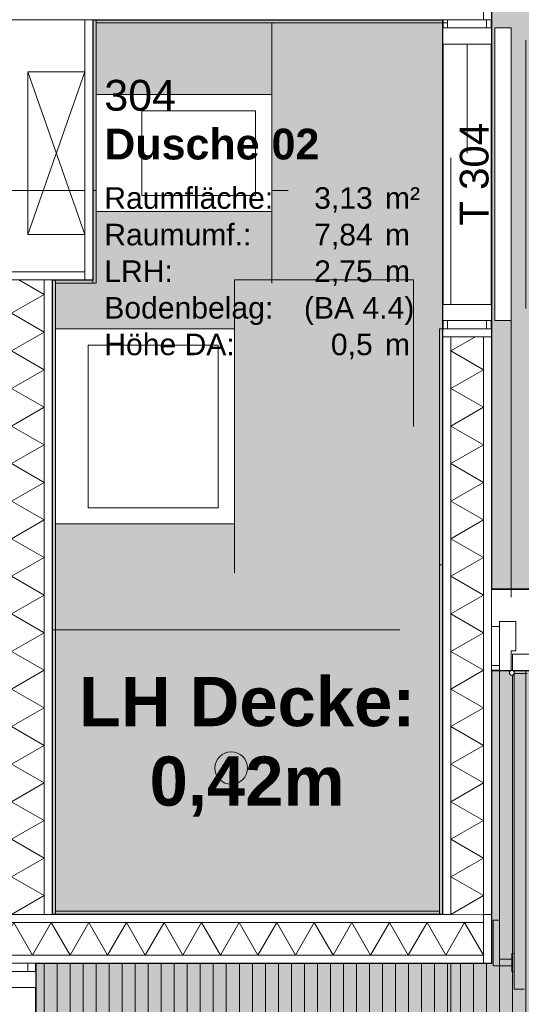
# Model space of a CAD drawing. Header units: metres. Extents: x -49 to 152, y -127 to 99.
# Tile 120 of 177: x -13.47 to -11.93, y -6.55 to -3.52. Entities that reach past the tile are written whole.
import ezdxf
from ezdxf.enums import TextEntityAlignment as Align

# ---------------------------------------------------------------- set-up
doc = ezdxf.new("R2010")
doc.units = ezdxf.units.M
for name, pattern in [('Achsen 01', [5.291531, 3.175, -1.058062, 0.352704, -0.705764]), ('gestrichelt - 01', [2, 1, -1]), ('Raster 01', [2, 1, -1])]:
    doc.linetypes.add(name, pattern=pattern)
for name, color, linetype, lineweight in [('024_Fliesen_Plattenarbeiten-340 Fliesen', 7, 'Continuous', 9), ('027_Tischlerarbeiten-340 Innentüren', 7, 'Continuous', 9), ('031_Metallbauarbeiten-340 Innentüren _ Elemente', 7, 'Continuous', 9), ('039_Trockenbauarbeiten-340 Gipskarton', 7, 'Continuous', 9), ('_1.35m (3D)', 7, 'Continuous', 9), ('_GRU (2D)', 7, 'Continuous', 9), ('_OG 3 (2D)', 7, 'Continuous', 9), ('_OG 3 - DS (2D)', 7, 'Continuous', 9), ('AV1-Stempel-Raumstempel', 7, 'Continuous', 9), ('Keine', 7, 'Continuous', 9)]:
    doc.layers.add(name, color=color, linetype=linetype, lineweight=lineweight)
for name, color, linetype, lineweight, true_color in [('031_Metallbauarbeiten-350 Lamellendecke DS', 7, 'Continuous', 35, 0x666666), ('039_Trockenbauarbeiten-340 Dämmung', 7, 'Continuous', 9, 0xc0c0c0), ('039_Trockenbauarbeiten-350 Deckenspiegel', 7, 'Continuous', 35, 0x008011), ('045_Sanitärausstattung-allg.', 9, 'Continuous', 9, 0x808080), ('AV1-Achsen', 1, 'Achsen 01', 18, 0xff0000), ('AV1-Raster', 7, 'Raster 01', 9, 0xa6a6a6), ('AV1-Stempel-Türnummern', 7, 'Continuous', 100, 0x02abea)]:
    doc.layers.add(name, color=color, linetype=linetype, lineweight=lineweight, true_color=true_color)
doc.styles.add('Arial', font='arial.ttf')
doc.styles.add('Arial (bold)', font='arialbd.ttf')

# ---------------------------------------------------------------- blocks, each defined once
blk = doc.blocks.new('Group-4')
at = {"layer": 'AV1-Raster'}
for p, q in [((-12.15, -22.95), (-12.15, 1.35)), ((1.35, -4.05), (-40.5, -4.05)), ((1.35, -5.4), (-40.5, -5.4))]:
    blk.add_line(p, q, dxfattribs=at)
blk = doc.blocks.new('1.35m (3D)')
at = {"layer": 'AV1-Raster', "color": 7}
blk.add_blockref('Group-4', (0, 0), dxfattribs=at)
blk = doc.blocks.new('OG 3 - DS (2D)')
at = {"layer": '031_Metallbauarbeiten-350 Lamellendecke DS', "linetype": 'Continuous', "lineweight": 0, "transparency": 33554483}
blk.add_hatch(color=55, dxfattribs=at).paths.add_polyline_path([(-10.925, -3.375), (-12.025, -3.375), (-12.025, -5.275), (-10.925, -5.275)])
at = {"layer": '031_Metallbauarbeiten-350 Lamellendecke DS', "linetype": 'Continuous', "lineweight": 0, "transparency": 33554508}
blk.add_hatch(color=254, dxfattribs=at).paths.add_polyline_path([(-4.175, -6.425), (-1.225, -6.425), (-1.225, -5.525), (-0.125, -5.525), (-0.125, -7.975), (-13.425, -7.975), (-13.425, -6.425), (-12.025, -6.425), (-12.025, -5.525), (-9.575, -5.525), (-9.575, -6.425), (-6.625, -6.425), (-6.625, -5.525), (-4.175, -5.525)])
at = {"layer": '031_Metallbauarbeiten-350 Lamellendecke DS', "linetype": 'Continuous', "lineweight": 9, "transparency": 33554508}
h = blk.add_hatch(dxfattribs=at)
h.set_pattern_fill('Lamellendecke', color=252, style=0, pattern_type=2)
h.set_pattern_definition([(90, (0, 0), (0.04, 0), [])])
h.paths.add_polyline_path([(-4.175, -6.425), (-1.225, -6.425), (-1.225, -5.525), (-0.125, -5.525), (-0.125, -7.975), (-13.425, -7.975), (-13.425, -6.425), (-12.025, -6.425), (-12.025, -5.525), (-9.575, -5.525), (-9.575, -6.425), (-6.625, -6.425), (-6.625, -5.525), (-4.175, -5.525)])
at = {"layer": '039_Trockenbauarbeiten-350 Deckenspiegel', "linetype": 'Continuous', "lineweight": 0, "transparency": 33554483}
for points in [[(-12.025, -3.375), (-10.925, -3.375), (-10.925, -5.275), (-12.025, -5.275)], [(-13.375, -4.325), (-13.375, -6.275), (-12.175, -6.275), (-12.175, -3.525), (-13.25, -3.525), (-13.25, -4.325)]]:
    blk.add_hatch(color=106, dxfattribs=at).paths.add_polyline_path(points)
at = {"layer": '031_Metallbauarbeiten-350 Lamellendecke DS', "color": 251, "linetype": 'Continuous', "lineweight": 35, "transparency": 33554687, "flags": 128}
blk.add_lwpolyline([(-10.925, -3.375), (-12.025, -3.375), (-12.025, -5.275), (-10.925, -5.275)], close=True, dxfattribs=at)
at = {"layer": '031_Metallbauarbeiten-350 Lamellendecke DS', "flags": 128}
blk.add_lwpolyline([(-4.175, -6.425), (-1.225, -6.425), (-1.225, -5.525), (-0.125, -5.525), (-0.125, -7.975), (-13.425, -7.975), (-13.425, -6.425), (-12.025, -6.425), (-12.025, -5.525), (-9.575, -5.525), (-9.575, -6.425), (-6.625, -6.425), (-6.625, -5.525), (-4.175, -5.525)], close=True, dxfattribs=at)
at = {"layer": '039_Trockenbauarbeiten-350 Deckenspiegel', "flags": 128}
for points in [[(-12.025, -3.375), (-10.925, -3.375), (-10.925, -5.275), (-12.025, -5.275)], [(-13.375, -4.325), (-13.375, -6.275), (-12.175, -6.275), (-12.175, -3.525), (-13.25, -3.525), (-13.25, -4.325)]]:
    blk.add_lwpolyline(points, close=True, dxfattribs=at)
at = {"layer": '039_Trockenbauarbeiten-350 Deckenspiegel', "insert": (-12.7762, -5.76), "char_height": 0.15131, "attachment_point": 5, "line_spacing_factor": 0.969122, "style": 'Arial (bold)'}
blk.add_mtext('LH Decke: \\P0,42m', dxfattribs=at)
blk = doc.blocks.new('Group-63')
at = {"layer": '045_Sanitärausstattung-allg.', "linetype": 'Raster 01', "flags": 128}
blk.add_lwpolyline([(-12.815, -4.325), (-12.265, -4.325), (-12.265, -5.225), (-12.815, -5.225)], close=True, dxfattribs=at)
at = {"color": 255, "transparency": 33554559}
blk.add_wipeout([(-13.365, -4.475), (-12.815, -4.475), (-12.815, -5.075), (-13.365, -5.075)], dxfattribs=at).dxf.layer = '045_Sanitärausstattung-allg.'
at = {"layer": '045_Sanitärausstattung-allg.', "flags": 128}
for points in [[(-13.365, -4.475), (-12.815, -4.475), (-12.815, -5.075), (-13.365, -5.075)], [(-13.265, -4.525), (-12.865, -4.525), (-12.865, -5.025), (-13.265, -5.025)]]:
    blk.add_lwpolyline(points, close=True, dxfattribs=at)
blk = doc.blocks.new('Group-64')
at = {"layer": '045_Sanitärausstattung-allg.', "color": 7}
blk.add_blockref('Group-63', (0, 0), dxfattribs=at)
blk = doc.blocks.new('Group-69')
at = {"layer": '045_Sanitärausstattung-allg.', "linetype": 'Raster 01', "flags": 128}
blk.add_lwpolyline([(-12.7, -3.535), (-12.1, -3.535), (-12.1, -4.335), (-12.7, -4.335)], close=True, dxfattribs=at)
at = {"color": 255, "transparency": 33554559}
blk.add_wipeout([(-13.24, -3.755), (-12.7, -3.755), (-12.7, -4.115), (-13.24, -4.115)], dxfattribs=at).dxf.layer = '045_Sanitärausstattung-allg.'
at = {"layer": '045_Sanitärausstattung-allg.', "flags": 128}
for points in [[(-13.24, -3.755), (-12.7, -3.755), (-12.7, -4.115), (-13.24, -4.115)], [(-13.1, -3.805), (-12.75, -3.805), (-12.75, -4.065), (-13.1, -4.065)]]:
    blk.add_lwpolyline(points, close=True, dxfattribs=at)
blk = doc.blocks.new('Group-70')
at = {"layer": '045_Sanitärausstattung-allg.', "color": 7}
blk.add_blockref('Group-69', (0, 0), dxfattribs=at)
blk = doc.blocks.new('Group-192')
at = {"color": 255, "linetype": 'Continuous', "lineweight": 5}
blk.add_wipeout([(-6.275, 13.4), (-4.325, 13.4), (-4.325, 13.5), (-6.275, 13.5)], dxfattribs=at).dxf.layer = '039_Trockenbauarbeiten-340 Dämmung'
blk = doc.blocks.new('Group-193')
at = {"layer": '039_Trockenbauarbeiten-340 Dämmung', "transparency": 33554687, "flags": 128}
blk.add_lwpolyline([(-6.275, 13.5), (-6.2173, 13.4), (-6.1595, 13.5), (-6.1018, 13.4), (-6.0441, 13.5), (-5.9863, 13.4), (-5.9286, 13.5), (-5.8709, 13.4), (-5.8131, 13.5), (-5.7554, 13.4), (-5.6976, 13.5), (-5.6399, 13.4), (-5.5822, 13.5), (-5.5244, 13.4), (-5.4667, 13.5), (-5.409, 13.4), (-5.3512, 13.5), (-5.2935, 13.4), (-5.2358, 13.5), (-5.178, 13.4), (-5.1203, 13.5), (-5.0626, 13.4), (-5.0048, 13.5), (-4.9471, 13.4), (-4.8894, 13.5), (-4.8316, 13.4), (-4.7739, 13.5), (-4.7162, 13.4), (-4.6584, 13.5), (-4.6007, 13.4), (-4.5429, 13.5), (-4.4852, 13.4), (-4.4275, 13.5), (-4.3697, 13.4), (-4.325, 13.4775)], dxfattribs=at)
blk = doc.blocks.new('Group-194')
at = {"layer": '039_Trockenbauarbeiten-340 Dämmung'}
blk.add_blockref('Group-192', (0, 0), dxfattribs=at)
at = {"layer": '039_Trockenbauarbeiten-340 Dämmung', "transparency": 33554687}
blk.add_blockref('Group-193', (0, 0), dxfattribs=at)
blk = doc.blocks.new('Parametric Object-11')
at = {"layer": '039_Trockenbauarbeiten-340 Dämmung', "color": 7, "transparency": 33554687}
blk.add_blockref('Group-194', (0, 0), dxfattribs=at)
at = {"layer": '039_Trockenbauarbeiten-340 Dämmung', "color": 0, "flags": 1}
for tag in ['IFC_UUID', 'instanceID', 'prm0_name', 'prm0_type', 'prm0_value', 'prm1_name', 'prm1_type', 'prm1_value', 'prm2_name', 'prm2_type', 'prm2_value', 'prm3_name', 'prm3_type', 'prm3_value', 'prm4_name', 'prm4_type', 'prm4_value', 'prm5_name', 'prm5_type', 'prm5_value', 'prm6_name', 'prm6_type', 'prm6_value']:
    blk.add_attdef(tag, (-13.5, -6.275), '', height=0.00018, dxfattribs=at)
blk = doc.blocks.new('Group-207')
at = {"color": 255, "linetype": 'Continuous', "lineweight": 5}
blk.add_wipeout([(-6.3, 12.05), (-6.3, 14.95), (-6.4, 14.95), (-6.4, 12.05)], dxfattribs=at).dxf.layer = '039_Trockenbauarbeiten-340 Dämmung'
blk = doc.blocks.new('Group-208')
at = {"layer": '039_Trockenbauarbeiten-340 Dämmung', "transparency": 33554687, "flags": 128}
blk.add_lwpolyline([(-6.4, 12.05), (-6.3, 12.1077), (-6.4, 12.1655), (-6.3, 12.2232), (-6.4, 12.2809), (-6.3, 12.3387), (-6.4, 12.3964), (-6.3, 12.4541), (-6.4, 12.5119), (-6.3, 12.5696), (-6.4, 12.6274), (-6.3, 12.6851), (-6.4, 12.7428), (-6.3, 12.8006), (-6.4, 12.8583), (-6.3, 12.916), (-6.4, 12.9738), (-6.3, 13.0315), (-6.4, 13.0892), (-6.3, 13.147), (-6.4, 13.2047), (-6.3, 13.2624), (-6.4, 13.3202), (-6.3, 13.3779), (-6.4, 13.4356), (-6.3, 13.4934), (-6.4, 13.5511), (-6.3, 13.6088), (-6.4, 13.6666), (-6.3, 13.7243), (-6.4, 13.7821), (-6.3, 13.8398), (-6.4, 13.8975), (-6.3, 13.9553), (-6.4, 14.013), (-6.3, 14.0707), (-6.4, 14.1285), (-6.3, 14.1862), (-6.4, 14.2439), (-6.3, 14.3017), (-6.4, 14.3594), (-6.3, 14.4171), (-6.4, 14.4749), (-6.3, 14.5326), (-6.4, 14.5903), (-6.3, 14.6481), (-6.4, 14.7058), (-6.3, 14.7635), (-6.4, 14.8213), (-6.3, 14.879), (-6.4, 14.9368), (-6.3771, 14.95)], dxfattribs=at)
blk = doc.blocks.new('Group-209')
at = {"layer": '039_Trockenbauarbeiten-340 Dämmung'}
blk.add_blockref('Group-207', (0, 0), dxfattribs=at)
at = {"layer": '039_Trockenbauarbeiten-340 Dämmung', "transparency": 33554687}
blk.add_blockref('Group-208', (0, 0), dxfattribs=at)
blk = doc.blocks.new('Parametric Object-16')
at = {"layer": '039_Trockenbauarbeiten-340 Dämmung', "color": 7, "transparency": 33554687}
blk.add_blockref('Group-209', (0, 0), dxfattribs=at)
at = {"layer": '039_Trockenbauarbeiten-340 Dämmung', "color": 0, "flags": 1}
for tag in ['IFC_UUID', 'instanceID', 'prm0_name', 'prm0_type', 'prm0_value', 'prm1_name', 'prm1_type', 'prm1_value', 'prm2_name', 'prm2_type', 'prm2_value', 'prm3_name', 'prm3_type', 'prm3_value', 'prm4_name', 'prm4_type', 'prm4_value', 'prm5_name', 'prm5_type', 'prm5_value', 'prm6_name', 'prm6_type', 'prm6_value']:
    blk.add_attdef(tag, (-14.95, -6.4), '', height=0.00018, dxfattribs=at)
blk = doc.blocks.new('Group-355')
at = {"layer": '031_Metallbauarbeiten-340 Innentüren _ Elemente', "insert": (-12.0329, -4), "char_height": 0.08826, "attachment_point": 8, "rotation": 90, "line_spacing_factor": 0.965511, "style": 'Arial'}
blk.add_mtext('T 304', dxfattribs=at)
at = {"layer": 'AV1-Stempel-Türnummern', "color": 0, "flags": 1}
for tag in ['Türnummer', 'Lichte_Breite', 'Panikfunktion', 'AT-Nr.', 'Schallschutzklasse']:
    blk.add_attdef(tag, (-12.171, -4.1591), '', height=0.00018, dxfattribs=at)
blk = doc.blocks.new('Group-609')
at = {"layer": '045_Sanitärausstattung-allg.'}
for p, q in [((-13.45, -3.685), (-13.275, -4.185)), ((-13.45, -4.185), (-13.275, -3.685))]:
    blk.add_line(p, q, dxfattribs=at)
at = {"layer": '045_Sanitärausstattung-allg.', "flags": 128}
blk.add_lwpolyline([(-13.275, -3.685), (-13.275, -4.185), (-13.45, -4.185), (-13.45, -3.685)], close=True, dxfattribs=at)
blk = doc.blocks.new('Group-614')
at = {"color": 255, "linetype": 'Continuous', "lineweight": 5}
blk.add_wipeout([(-6.275, 6.65), (-4.475, 6.65), (-4.475, 6.75), (-6.275, 6.75)], dxfattribs=at).dxf.layer = '039_Trockenbauarbeiten-340 Dämmung'
blk = doc.blocks.new('Group-615')
at = {"layer": '039_Trockenbauarbeiten-340 Dämmung', "transparency": 33554687, "flags": 128}
blk.add_lwpolyline([(-6.275, 6.75), (-6.2173, 6.65), (-6.1595, 6.75), (-6.1018, 6.65), (-6.0441, 6.75), (-5.9863, 6.65), (-5.9286, 6.75), (-5.8709, 6.65), (-5.8131, 6.75), (-5.7554, 6.65), (-5.6976, 6.75), (-5.6399, 6.65), (-5.5822, 6.75), (-5.5244, 6.65), (-5.4667, 6.75), (-5.409, 6.65), (-5.3512, 6.75), (-5.2935, 6.65), (-5.2358, 6.75), (-5.178, 6.65), (-5.1203, 6.75), (-5.0626, 6.65), (-5.0048, 6.75), (-4.9471, 6.65), (-4.8894, 6.75), (-4.8316, 6.65), (-4.7739, 6.75), (-4.7162, 6.65), (-4.6584, 6.75), (-4.6007, 6.65), (-4.5429, 6.75), (-4.4852, 6.65), (-4.475, 6.6677)], dxfattribs=at)
blk = doc.blocks.new('Group-616')
at = {"layer": '039_Trockenbauarbeiten-340 Dämmung'}
blk.add_blockref('Group-614', (0, 0), dxfattribs=at)
at = {"layer": '039_Trockenbauarbeiten-340 Dämmung', "transparency": 33554687}
blk.add_blockref('Group-615', (0, 0), dxfattribs=at)
blk = doc.blocks.new('Parametric Object-82')
at = {"layer": '039_Trockenbauarbeiten-340 Dämmung', "color": 7, "transparency": 33554687}
blk.add_blockref('Group-616', (0, 0), dxfattribs=at)
at = {"layer": '039_Trockenbauarbeiten-340 Dämmung', "color": 0, "flags": 1}
for tag in ['IFC_UUID', 'instanceID', 'prm0_name', 'prm0_type', 'prm0_value', 'prm1_name', 'prm1_type', 'prm1_value', 'prm2_name', 'prm2_type', 'prm2_value', 'prm3_name', 'prm3_type', 'prm3_value', 'prm4_name', 'prm4_type', 'prm4_value', 'prm5_name', 'prm5_type', 'prm5_value', 'prm6_name', 'prm6_type', 'prm6_value']:
    blk.add_attdef(tag, (-12.15, -6.275), '', height=0.00018, dxfattribs=at)
blk = doc.blocks.new('Group-675')
at = {"layer": '027_Tischlerarbeiten-340 Innentüren', "color": 253, "linetype": 'gestrichelt - 01', "lineweight": 9, "transparency": 33554687, "flags": 128}
for points in [[(-14.6325, -6.4875), (-14.6125, -6.4875), (-14.6125, -6.45), (-14.4925, -6.45), (-14.4925, -6.43), (-14.6325, -6.43)], [(-14.705, -6.495), (-13.635, -6.495), (-13.635, -6.545), (-14.705, -6.545)], [(-14.65, -6.4875), (-14.595, -6.4875), (-14.595, -6.495), (-14.65, -6.495)], [(-14.65, -6.545), (-14.595, -6.545), (-14.595, -6.5525), (-14.65, -6.5525)], [(-14.6325, -6.5525), (-14.6125, -6.5525), (-14.6125, -6.59), (-14.4925, -6.59), (-14.4925, -6.61), (-14.6325, -6.61)]]:
    blk.add_lwpolyline(points, close=True, dxfattribs=at)
at = {"layer": '027_Tischlerarbeiten-340 Innentüren', "color": 253, "linetype": 'gestrichelt - 01', "lineweight": 9, "transparency": 33554687}
blk.add_arc((-13.6325, -6.4875), 1.0725, 183.3837, 270.4419, dxfattribs=at)
at = {"color": 255}
for points in [[(-13.6, -6.425), (-13.45, -6.425), (-13.45, -6.45), (-13.6, -6.45)], [(-13.6, -7.6), (-13.45, -7.6), (-13.45, -7.625), (-13.6, -7.625)]]:
    blk.add_wipeout(points, dxfattribs=at).dxf.layer = '027_Tischlerarbeiten-340 Innentüren'
at = {"layer": '027_Tischlerarbeiten-340 Innentüren', "flags": 128}
for points in [[(-13.6, -6.425), (-13.45, -6.425), (-13.45, -6.45), (-13.6, -6.45)], [(-13.6, -7.6), (-13.45, -7.6), (-13.45, -7.625), (-13.6, -7.625)]]:
    blk.add_lwpolyline(points, close=True, dxfattribs=at)
at = {"color": 255}
blk.add_wipeout([(-13.625, -7.565), (-13.565, -7.565), (-13.565, -7.55), (-13.425, -7.55), (-13.425, -7.6), (-13.625, -7.6)], dxfattribs=at).dxf.layer = '027_Tischlerarbeiten-340 Innentüren'
at = {"layer": '027_Tischlerarbeiten-340 Innentüren', "flags": 128}
blk.add_lwpolyline([(-13.625, -7.565), (-13.565, -7.565), (-13.565, -7.55), (-13.425, -7.55), (-13.425, -7.6), (-13.625, -7.6)], close=True, dxfattribs=at)
at = {"color": 255}
blk.add_wipeout([(-13.625, -6.49), (-13.575, -6.49), (-13.575, -7.56), (-13.625, -7.56)], dxfattribs=at).dxf.layer = '027_Tischlerarbeiten-340 Innentüren'
at = {"layer": '027_Tischlerarbeiten-340 Innentüren', "flags": 128}
blk.add_lwpolyline([(-13.625, -6.49), (-13.575, -6.49), (-13.575, -7.56), (-13.625, -7.56)], close=True, dxfattribs=at)
at = {"color": 255}
for points in [[(-13.625, -6.485), (-13.565, -6.485), (-13.565, -6.5), (-13.425, -6.5), (-13.425, -6.45), (-13.625, -6.45)], [(-13.6325, -7.4875), (-13.6325, -7.4675), (-13.67, -7.4675), (-13.67, -7.3475), (-13.69, -7.3475), (-13.69, -7.4875)], [(-13.5675, -7.4875), (-13.5675, -7.4675), (-13.53, -7.4675), (-13.53, -7.3475), (-13.51, -7.3475), (-13.51, -7.4875)]]:
    blk.add_wipeout(points, dxfattribs=at).dxf.layer = '027_Tischlerarbeiten-340 Innentüren'
at = {"layer": '027_Tischlerarbeiten-340 Innentüren', "flags": 128}
for points in [[(-13.625, -6.485), (-13.565, -6.485), (-13.565, -6.5), (-13.425, -6.5), (-13.425, -6.45), (-13.625, -6.45)], [(-13.6325, -7.4875), (-13.6325, -7.4675), (-13.67, -7.4675), (-13.67, -7.3475), (-13.69, -7.3475), (-13.69, -7.4875)], [(-13.5675, -7.4875), (-13.5675, -7.4675), (-13.53, -7.4675), (-13.53, -7.3475), (-13.51, -7.3475), (-13.51, -7.4875)]]:
    blk.add_lwpolyline(points, close=True, dxfattribs=at)
at = {"color": 255}
for points in [[(-13.64, -6.4875), (-13.6378, -6.4822), (-13.6325, -6.48), (-13.6272, -6.4822), (-13.625, -6.4875), (-13.6272, -6.4928), (-13.6325, -6.495), (-13.6378, -6.4928)], [(-13.6325, -7.45), (-13.625, -7.45), (-13.625, -7.505), (-13.6325, -7.505)], [(-13.575, -7.45), (-13.5675, -7.45), (-13.5675, -7.505), (-13.575, -7.505)]]:
    blk.add_wipeout(points, dxfattribs=at).dxf.layer = '027_Tischlerarbeiten-340 Innentüren'
at = {"layer": '027_Tischlerarbeiten-340 Innentüren', "flags": 128}
for points in [[(-13.6325, -7.45), (-13.625, -7.45), (-13.625, -7.505), (-13.6325, -7.505)], [(-13.575, -7.45), (-13.5675, -7.45), (-13.5675, -7.505), (-13.575, -7.505)]]:
    blk.add_lwpolyline(points, close=True, dxfattribs=at)
at = {"layer": '027_Tischlerarbeiten-340 Innentüren'}
blk.add_circle((-13.6325, -6.4875), 0.0075, dxfattribs=at)
blk = doc.blocks.new('Raumstempel - Symbol - 2')
at = {"layer": 'AV1-Stempel-Raumstempel', "attachment_point": 1, "line_spacing_factor": 0.969524, "style": 'Arial'}
for s, insert, char_height in [('Raumfläche:', (0.15, -0.5049), 0.066198), ('m²', (1.0125, -0.5049), 0.0662), ('Raumumf.:', (0.15, -0.6174), 0.0662), ('m', (1.0125, -0.6174), 0.0662), ('LRH:', (0.15, -0.7299), 0.0662), ('m', (1.0125, -0.7299), 0.0662), ('Bodenbelag:', (0.15, -0.8424), 0.066198), ('Höhe DA:', (0.15, -0.9549), 0.0662), ('m', (1.0125, -0.9549), 0.0662)]:
    blk.add_mtext(s, dxfattribs=dict(at, insert=insert, char_height=char_height))
at = {"layer": 'AV1-Stempel-Raumstempel'}
for tag, style, p in [('Raumnummer', 'Arial', (0.15, -0.175)), ('Raumname', 'Arial (bold)', (0.15, -0.325))]:
    blk.add_attdef(tag, text='', height=0.0946, dxfattribs=dict(at, style=style)).set_placement(p, align=Align.TOP_LEFT)
at = {"layer": 'AV1-Stempel-Raumstempel', "style": 'Arial'}
for tag, p in [('Raumfläche', (0.975, -0.5049)), ('Raumumfang', (0.975, -0.6174)), ('LRH', (0.975, -0.7299)), ('Bodendetail', (1.1028, -0.8424)), ('Höhe_DA', (0.975, -0.9549))]:
    blk.add_attdef(tag, text='', height=0.0662, dxfattribs=at).set_placement(p, align=Align.TOP_RIGHT)
at = {"layer": 'Keine', "color": 0, "flags": 1}
for tag, p in [('Bodenbelag', (0, -1.3327)), ('Decke', (0, -1.5029))]:
    blk.add_attdef(tag, p, '', height=0.0946, dxfattribs=at)
blk = doc.blocks.new('COE - Innentür Schiebe 2')
at = {"layer": '027_Tischlerarbeiten-340 Innentüren', "color": 8, "linetype": 'gestrichelt - 01'}
blk.add_line((-0.8875, 0.1803), (-0.0625, 0.1803), dxfattribs=at)
at = {"layer": '027_Tischlerarbeiten-340 Innentüren', "color": 8, "lineweight": 5, "flags": 128}
blk.add_lwpolyline([(-0.8855, 0.1797), (-0.8875, 0.1803), (-0.8855, 0.1808)], dxfattribs=at)
at = {"layer": '027_Tischlerarbeiten-340 Innentüren', "color": 8, "linetype": 'gestrichelt - 01', "flags": 128}
blk.add_lwpolyline([(-1.775, 0.135), (-0.875, 0.135), (-0.875, 0.085), (-1.775, 0.085)], close=True, dxfattribs=at)
at = {"color": 255}
for points in [[(-0.95, -0.06), (-0.95, 0.06), (-0.925, 0.06), (-0.925, -0.06)], [(-0.025, -0.06), (-0.025, 0.06), (0, 0.06), (0, -0.06)]]:
    blk.add_wipeout(points, dxfattribs=at).dxf.layer = '027_Tischlerarbeiten-340 Innentüren'
at = {"layer": '027_Tischlerarbeiten-340 Innentüren', "flags": 128}
for points in [[(-0.95, -0.06), (-0.95, 0.06), (-0.925, 0.06), (-0.925, -0.06)], [(-0.025, -0.06), (-0.025, 0.06), (0, 0.06), (0, -0.06)]]:
    blk.add_lwpolyline(points, close=True, dxfattribs=at)
at = {"color": 255}
for points in [[(-0.875, 0.075), (-0.875, -0.075), (-0.925, -0.075), (-0.925, 0.075)], [(-0.075, -0.075), (-0.075, 0.075), (-0.025, 0.075), (-0.025, -0.075)]]:
    blk.add_wipeout(points, dxfattribs=at).dxf.layer = '027_Tischlerarbeiten-340 Innentüren'
at = {"layer": '027_Tischlerarbeiten-340 Innentüren', "flags": 128}
for points in [[(-0.875, 0.075), (-0.875, -0.075), (-0.925, -0.075), (-0.925, 0.075)], [(-0.075, -0.075), (-0.075, 0.075), (-0.025, 0.075), (-0.025, -0.075)]]:
    blk.add_lwpolyline(points, close=True, dxfattribs=at)
at = {"color": 255}
blk.add_wipeout([(-0.925, 0.135), (-0.025, 0.135), (-0.025, 0.085), (-0.925, 0.085)], dxfattribs=at).dxf.layer = '027_Tischlerarbeiten-340 Innentüren'
at = {"layer": '027_Tischlerarbeiten-340 Innentüren', "flags": 128}
blk.add_lwpolyline([(-0.925, 0.135), (-0.025, 0.135), (-0.025, 0.085), (-0.925, 0.085)], close=True, dxfattribs=at)
blk = doc.blocks.new('COE - Innentür 1.10 _ 0.15')
at = {"layer": '027_Tischlerarbeiten-340 Innentüren', "color": 253, "linetype": 'gestrichelt - 01', "lineweight": 9, "transparency": 33554687, "flags": 128}
for points in [[(0.9825, 1.0375), (0.9625, 1.0375), (0.9625, 1.075), (0.8425, 1.075), (0.8425, 1.095), (0.9825, 1.095)], [(0.085, 1.03), (1.055, 1.03), (1.055, 0.98), (0.085, 0.98)], [(0.945, 1.03), (0.945, 1.0375), (1, 1.0375), (1, 1.03)], [(0.9825, 0.9725), (0.9625, 0.9725), (0.9625, 0.935), (0.8425, 0.935), (0.8425, 0.915), (0.9825, 0.915)], [(0.945, 0.9725), (0.945, 0.98), (1, 0.98), (1, 0.9725)]]:
    blk.add_lwpolyline(points, close=True, dxfattribs=at)
at = {"layer": '027_Tischlerarbeiten-340 Innentüren', "color": 253, "linetype": 'gestrichelt - 01', "lineweight": 9, "transparency": 33554687}
blk.add_arc((0.0825, 1.0375), 0.9725, 269.5581, 356.6163, dxfattribs=at)
at = {"color": 255}
for points in [[(-0.06, 1.1), (0.06, 1.1), (0.06, 1.075), (-0.06, 1.075)], [(-0.06, 0.025), (0.06, 0.025), (0.06, 0), (-0.06, 0)]]:
    blk.add_wipeout(points, dxfattribs=at).dxf.layer = '027_Tischlerarbeiten-340 Innentüren'
at = {"layer": '027_Tischlerarbeiten-340 Innentüren', "flags": 128}
for points in [[(-0.06, 1.1), (0.06, 1.1), (0.06, 1.075), (-0.06, 1.075)], [(-0.06, 0.025), (0.06, 0.025), (0.06, 0), (-0.06, 0)]]:
    blk.add_lwpolyline(points, close=True, dxfattribs=at)
at = {"color": 255}
blk.add_wipeout([(0.075, 0.06), (0.015, 0.06), (0.015, 0.075), (-0.075, 0.075), (-0.075, 0.025), (0.075, 0.025)], dxfattribs=at).dxf.layer = '027_Tischlerarbeiten-340 Innentüren'
at = {"layer": '027_Tischlerarbeiten-340 Innentüren', "flags": 128}
blk.add_lwpolyline([(0.075, 0.06), (0.015, 0.06), (0.015, 0.075), (-0.075, 0.075), (-0.075, 0.025), (0.075, 0.025)], close=True, dxfattribs=at)
at = {"color": 255}
blk.add_wipeout([(0.075, 1.035), (0.075, 0.065), (0.025, 0.065), (0.025, 1.035)], dxfattribs=at).dxf.layer = '027_Tischlerarbeiten-340 Innentüren'
at = {"layer": '027_Tischlerarbeiten-340 Innentüren', "flags": 128}
blk.add_lwpolyline([(0.075, 1.035), (0.075, 0.065), (0.025, 0.065), (0.025, 1.035)], close=True, dxfattribs=at)
at = {"color": 255}
for points in [[(0.075, 1.04), (0.015, 1.04), (0.015, 1.025), (-0.075, 1.025), (-0.075, 1.075), (0.075, 1.075)], [(0.0175, 0.1375), (0.0175, 0.1575), (-0.02, 0.1575), (-0.02, 0.2775), (-0.04, 0.2775), (-0.04, 0.1375)], [(0.0825, 0.1375), (0.0825, 0.1575), (0.12, 0.1575), (0.12, 0.2775), (0.14, 0.2775), (0.14, 0.1375)]]:
    blk.add_wipeout(points, dxfattribs=at).dxf.layer = '027_Tischlerarbeiten-340 Innentüren'
at = {"layer": '027_Tischlerarbeiten-340 Innentüren', "flags": 128}
for points in [[(0.075, 1.04), (0.015, 1.04), (0.015, 1.025), (-0.075, 1.025), (-0.075, 1.075), (0.075, 1.075)], [(0.0175, 0.1375), (0.0175, 0.1575), (-0.02, 0.1575), (-0.02, 0.2775), (-0.04, 0.2775), (-0.04, 0.1375)], [(0.0825, 0.1375), (0.0825, 0.1575), (0.12, 0.1575), (0.12, 0.2775), (0.14, 0.2775), (0.14, 0.1375)]]:
    blk.add_lwpolyline(points, close=True, dxfattribs=at)
at = {"color": 255}
for points in [[(0.09, 1.0375), (0.0878, 1.0322), (0.0825, 1.03), (0.0772, 1.0322), (0.075, 1.0375), (0.0772, 1.0428), (0.0825, 1.045), (0.0878, 1.0428)], [(0.0175, 0.175), (0.025, 0.175), (0.025, 0.12), (0.0175, 0.12)], [(0.075, 0.175), (0.0825, 0.175), (0.0825, 0.12), (0.075, 0.12)]]:
    blk.add_wipeout(points, dxfattribs=at).dxf.layer = '027_Tischlerarbeiten-340 Innentüren'
at = {"layer": '027_Tischlerarbeiten-340 Innentüren', "flags": 128}
for points in [[(0.0175, 0.175), (0.025, 0.175), (0.025, 0.12), (0.0175, 0.12)], [(0.075, 0.175), (0.0825, 0.175), (0.0825, 0.12), (0.075, 0.12)]]:
    blk.add_lwpolyline(points, close=True, dxfattribs=at)
at = {"layer": '027_Tischlerarbeiten-340 Innentüren'}
blk.add_circle((0.0825, 1.0375), 0.0075, dxfattribs=at)
blk = doc.blocks.new('Group-854')
at = {"layer": '045_Sanitärausstattung-allg.'}
blk.add_circle((-12.825, -5.825), 0.05, dxfattribs=at)
blk = doc.blocks.new('OG 3 (2D)')
at = {"layer": '039_Trockenbauarbeiten-340 Dämmung', "rotation": 90}
for name in ['Parametric Object-11', 'Parametric Object-16']:
    blk.add_blockref(name, (0, 0), dxfattribs=at)
at = {"layer": '045_Sanitärausstattung-allg.', "color": 7}
for name in ['Group-609', 'Group-64', 'Group-854']:
    blk.add_blockref(name, (0, 0), dxfattribs=at)
at = {"layer": '039_Trockenbauarbeiten-340 Dämmung', "flags": 128}
blk.add_lwpolyline([(-13.5, -6.275), (-13.5, -4.325), (-13.4, -4.325), (-13.4, -6.275)], close=True, dxfattribs=at)
at = {"layer": '045_Sanitärausstattung-allg.', "color": 7}
blk.add_blockref('Group-70', (0, 0), dxfattribs=at)
at = {"color": 255}
blk.add_wipeout([(-14.975, -6.4), (-12.05, -6.4), (-12.05, -6.425), (-14.975, -6.425)], dxfattribs=at).dxf.layer = '039_Trockenbauarbeiten-340 Gipskarton'
at = {"layer": '024_Fliesen_Plattenarbeiten-340 Fliesen', "linetype": 'Continuous', "lineweight": 0}
blk.add_hatch(color=140, dxfattribs=at).paths.add_polyline_path([(-13.25, -3.525), (-13.24, -3.525), (-13.24, -4.335), (-13.25, -4.335)])
at = {"layer": '024_Fliesen_Plattenarbeiten-340 Fliesen', "flags": 128}
blk.add_lwpolyline([(-13.25, -3.525), (-13.24, -3.525), (-13.24, -4.335), (-13.25, -4.335)], close=True, dxfattribs=at)
at = {"layer": '039_Trockenbauarbeiten-340 Gipskarton', "flags": 128}
blk.add_lwpolyline([(-14.975, -6.4), (-12.05, -6.4), (-12.05, -6.425), (-14.975, -6.425)], close=True, dxfattribs=at)
at = {"layer": 'AV1-Stempel-Raumstempel'}
blk.add_blockref('Raumstempel - Symbol - 2', (-13.365, -3.535), dxfattribs=at).add_auto_attribs({'Raumname': 'Dusche 02', 'Raumnummer': '304', 'Bodendetail': '(BA 4.4)', 'Raumfläche': '3,13', 'LRH': '2,75', 'Raumumfang': '7,84', 'Höhe_DA': '0,5'})
at = {"layer": 'AV1-Stempel-Türnummern', "color": 7}
blk.add_blockref('Group-355', (0, 0), dxfattribs=at)
at = {"color": 255}
blk.add_wipeout([(-14.975, -6.275), (-12.05, -6.275), (-12.05, -6.3), (-14.975, -6.3)], dxfattribs=at).dxf.layer = '039_Trockenbauarbeiten-340 Gipskarton'
at = {"layer": '024_Fliesen_Plattenarbeiten-340 Fliesen', "linetype": 'Continuous', "lineweight": 0}
for points in [[(-13.375, -4.325), (-13.365, -4.325), (-13.365, -6.275), (-13.375, -6.275)], [(-12.185, -5.2), (-12.175, -5.2), (-12.175, -6.275), (-12.185, -6.275)], [(-13.365, -6.265), (-12.185, -6.265), (-12.185, -6.275), (-13.365, -6.275)]]:
    blk.add_hatch(color=140, dxfattribs=at).paths.add_polyline_path(points)
at = {"layer": '024_Fliesen_Plattenarbeiten-340 Fliesen', "flags": 128}
for points in [[(-13.375, -4.325), (-13.365, -4.325), (-13.365, -6.275), (-13.375, -6.275)], [(-12.185, -5.2), (-12.175, -5.2), (-12.175, -6.275), (-12.185, -6.275)], [(-13.365, -6.265), (-12.185, -6.265), (-12.185, -6.275), (-13.365, -6.275)]]:
    blk.add_lwpolyline(points, close=True, dxfattribs=at)
at = {"layer": '039_Trockenbauarbeiten-340 Gipskarton', "flags": 128}
blk.add_lwpolyline([(-14.975, -6.275), (-12.05, -6.275), (-12.05, -6.3), (-14.975, -6.3)], close=True, dxfattribs=at)
at = {"layer": '027_Tischlerarbeiten-340 Innentüren', "color": 7}
blk.add_blockref('Group-675', (0, 0), dxfattribs=at)
at = {"color": 255}
for points in [[(-13.725, -4.3), (-13.725, -4.325), (-13.275, -4.325), (-13.275, -4.3)], [(-12.05, -6.275), (-12.025, -6.275), (-12.025, -6.425), (-12.05, -6.425)]]:
    blk.add_wipeout(points, dxfattribs=at).dxf.layer = '039_Trockenbauarbeiten-340 Gipskarton'
at = {"layer": '039_Trockenbauarbeiten-340 Gipskarton', "flags": 128}
for points in [[(-13.725, -4.3), (-13.725, -4.325), (-13.275, -4.325), (-13.275, -4.3)], [(-12.05, -6.275), (-12.025, -6.275), (-12.025, -6.425), (-12.05, -6.425)]]:
    blk.add_lwpolyline(points, close=True, dxfattribs=at)
at = {"layer": '039_Trockenbauarbeiten-340 Dämmung', "rotation": 90}
blk.add_blockref('Parametric Object-82', (-5.4, 0), dxfattribs=at)
at = {"color": 255}
blk.add_wipeout([(-13.4, -6.275), (-13.375, -6.275), (-13.375, -4.325), (-13.4, -4.325)], dxfattribs=at).dxf.layer = '039_Trockenbauarbeiten-340 Gipskarton'
at = {"layer": '024_Fliesen_Plattenarbeiten-340 Fliesen', "linetype": 'Continuous', "lineweight": 0}
blk.add_hatch(color=140, dxfattribs=at).paths.add_polyline_path([(-13.365, -4.325), (-13.25, -4.325), (-13.25, -4.335), (-13.365, -4.335)])
at = {"layer": '024_Fliesen_Plattenarbeiten-340 Fliesen', "flags": 128}
blk.add_lwpolyline([(-13.365, -4.325), (-13.25, -4.325), (-13.25, -4.335), (-13.365, -4.335)], close=True, dxfattribs=at)
at = {"layer": '039_Trockenbauarbeiten-340 Gipskarton', "flags": 128}
blk.add_lwpolyline([(-13.4, -6.275), (-13.375, -6.275), (-13.375, -4.325), (-13.4, -4.325)], close=True, dxfattribs=at)
at = {"color": 255}
for points in [[(-12.175, -4.5), (-12.15, -4.5), (-12.15, -6.275), (-12.175, -6.275)], [(-12.05, -4.5), (-12.025, -4.5), (-12.025, -6.275), (-12.05, -6.275)]]:
    blk.add_wipeout(points, dxfattribs=at).dxf.layer = '039_Trockenbauarbeiten-340 Gipskarton'
at = {"layer": '024_Fliesen_Plattenarbeiten-340 Fliesen', "linetype": 'Continuous', "lineweight": 0}
blk.add_hatch(color=140, dxfattribs=at).paths.add_polyline_path([(-12.185, -4.475), (-12.175, -4.475), (-12.175, -6.275), (-12.185, -6.275)])
at = {"layer": '024_Fliesen_Plattenarbeiten-340 Fliesen', "flags": 128}
blk.add_lwpolyline([(-12.185, -4.475), (-12.175, -4.475), (-12.175, -6.275), (-12.185, -6.275)], close=True, dxfattribs=at)
at = {"layer": '039_Trockenbauarbeiten-340 Gipskarton', "flags": 128}
for points in [[(-12.175, -4.5), (-12.15, -4.5), (-12.15, -6.275), (-12.175, -6.275)], [(-12.05, -4.5), (-12.025, -4.5), (-12.025, -6.275), (-12.05, -6.275)]]:
    blk.add_lwpolyline(points, close=True, dxfattribs=at)
at = {"color": 255}
blk.add_wipeout([(-13.25, -3.525), (-13.275, -3.525), (-13.275, -4.325), (-13.25, -4.325)], dxfattribs=at).dxf.layer = '039_Trockenbauarbeiten-340 Gipskarton'
at = {"layer": '039_Trockenbauarbeiten-340 Gipskarton', "flags": 128}
blk.add_lwpolyline([(-13.25, -3.525), (-13.275, -3.525), (-13.275, -4.325), (-13.25, -4.325)], close=True, dxfattribs=at)
at = {"layer": '027_Tischlerarbeiten-340 Innentüren', "color": 7, "xscale": -1, "rotation": 90}
blk.add_blockref('COE - Innentür 1.10 _ 0.15', (-10.925, -5.45), dxfattribs=at)
at = {"color": 255}
blk.add_wipeout([(-12.025, -4.475), (-12.025, -4.5), (-12.175, -4.5), (-12.175, -4.475)], dxfattribs=at).dxf.layer = '039_Trockenbauarbeiten-340 Gipskarton'
at = {"layer": '039_Trockenbauarbeiten-340 Gipskarton', "flags": 128}
blk.add_lwpolyline([(-12.025, -4.475), (-12.025, -4.5), (-12.175, -4.5), (-12.175, -4.475)], close=True, dxfattribs=at)
at = {"color": 255}
blk.add_wipeout([(-12.05, -3.4), (-12.05, -3.525), (-12.15, -3.525), (-12.15, -3.5), (-14.85, -3.5), (-14.85, -3.525), (-14.95, -3.525), (-14.95, -3.4)], dxfattribs=at).dxf.layer = '039_Trockenbauarbeiten-340 Dämmung'
at = {"layer": '039_Trockenbauarbeiten-340 Dämmung', "flags": 128}
blk.add_lwpolyline([(-12.05, -3.4), (-12.05, -3.525), (-12.15, -3.525), (-12.15, -3.5), (-14.85, -3.5), (-14.85, -3.525), (-14.95, -3.525), (-14.95, -3.4)], close=True, dxfattribs=at)
at = {"color": 255}
blk.add_wipeout([(-14.95, -3.525), (-12.05, -3.525), (-12.05, -3.5), (-14.95, -3.5)], dxfattribs=at).dxf.layer = '039_Trockenbauarbeiten-340 Gipskarton'
at = {"layer": '024_Fliesen_Plattenarbeiten-340 Fliesen', "linetype": 'Continuous', "lineweight": 0}
blk.add_hatch(color=140, dxfattribs=at).paths.add_polyline_path([(-13.24, -3.525), (-12.175, -3.525), (-12.175, -3.535), (-13.24, -3.535)])
at = {"layer": '024_Fliesen_Plattenarbeiten-340 Fliesen', "flags": 128}
blk.add_lwpolyline([(-13.24, -3.525), (-12.175, -3.525), (-12.175, -3.535), (-13.24, -3.535)], close=True, dxfattribs=at)
at = {"layer": '039_Trockenbauarbeiten-340 Gipskarton', "flags": 128}
blk.add_lwpolyline([(-14.95, -3.525), (-12.05, -3.525), (-12.05, -3.5), (-14.95, -3.5)], close=True, dxfattribs=at)
at = {"color": 255}
blk.add_wipeout([(-12.05, -3.375), (-12.025, -3.375), (-12.025, -3.525), (-12.05, -3.525)], dxfattribs=at).dxf.layer = '039_Trockenbauarbeiten-340 Gipskarton'
at = {"layer": '039_Trockenbauarbeiten-340 Gipskarton', "flags": 128}
blk.add_lwpolyline([(-12.05, -3.375), (-12.025, -3.375), (-12.025, -3.525), (-12.05, -3.525)], close=True, dxfattribs=at)
at = {"layer": '027_Tischlerarbeiten-340 Innentüren', "color": 7, "xscale": -1, "rotation": 270}
blk.add_blockref('COE - Innentür Schiebe 2', (-12.1, -3.525), dxfattribs=at)
blk = doc.blocks.new('Group-883')
at = {"layer": 'AV1-Achsen'}
blk.add_line((-43.35, -5.4), (4.2, -5.4), dxfattribs=at)
blk = doc.blocks.new('GRU (2D)')
at = {"layer": 'AV1-Achsen', "color": 7}
blk.add_blockref('Group-883', (0, 0), dxfattribs=at)

msp = doc.modelspace()

# ---------------------------------------------------------------- block references
at = {"layer": '_1.35m (3D)'}
msp.add_blockref('1.35m (3D)', (0, 0), dxfattribs=at)

# ---------------------------------------------------------------- next in the draw order: block references
at = {"layer": '_OG 3 - DS (2D)'}
msp.add_blockref('OG 3 - DS (2D)', (0, 0), dxfattribs=at)

# ---------------------------------------------------------------- next in the draw order: block references
at = {"layer": '_OG 3 (2D)'}
msp.add_blockref('OG 3 (2D)', (0, 0), dxfattribs=at)

# ---------------------------------------------------------------- next in the draw order: block references
at = {"layer": '_GRU (2D)'}
msp.add_blockref('GRU (2D)', (0, 0), dxfattribs=at)

doc.saveas('drawing.dxf')
